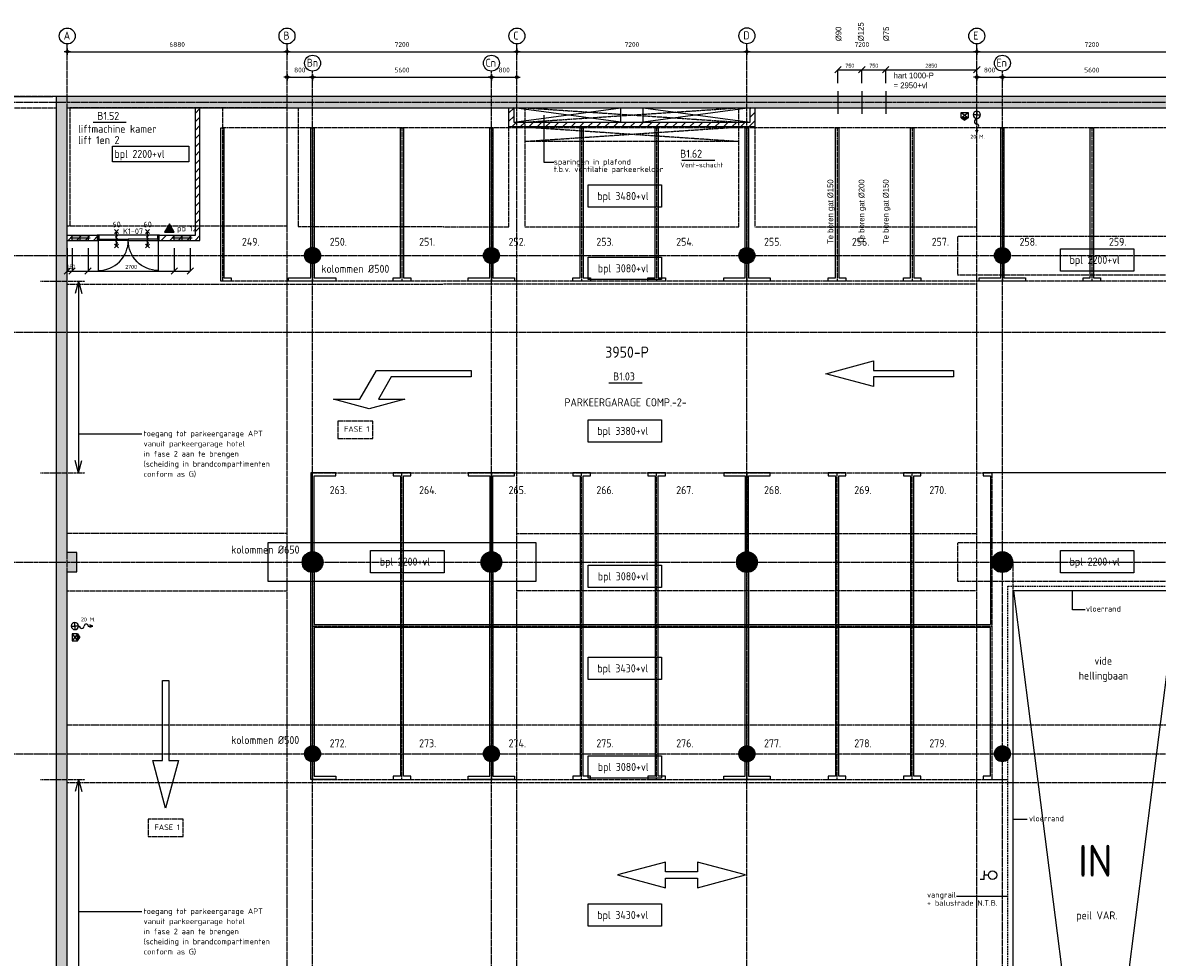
# Model space of a CAD drawing. Extents: x 3380 to 143674, y 4709 to 79406.
# Tile 10 of 24: x 23525 to 59054, y 50144 to 79405. Entities that reach past the tile are written whole.
import ezdxf
from ezdxf.enums import TextEntityAlignment as Align

# ---------------------------------------------------------------- set-up
doc = ezdxf.new("R2010")
doc.units = 0
doc.header["$LTSCALE"] = 100
for name, pattern in [('CENTER2', [1.125, 0.75, -0.125, 0.125, -0.125]), ('DASHED', [0.75, 0.5, -0.25]), ('HIDDEN', [0.375, 0.25, -0.125])]:
    doc.linetypes.add(name, pattern=pattern)
doc.layers.get('0').update_dxf_attribs({"linetype": 'CONTINUOUS'})
doc.layers.get('DEFPOINTS').update_dxf_attribs({"linetype": 'CONTINUOUS'})
for name, color, linetype in [('AL------_SPARING', 2, 'CONTINUOUS'), ('BOUWKUNDIG', 11, 'CONTINUOUS'), ('PARKEREN', 8, 'HIDDEN'), ('SPARING', 2, 'CONTINUOUS'), ('STRAMIEN', 7, 'CENTER2'), ('TEKST', 11, 'CONTINUOUS')]:
    doc.layers.add(name, color=color, linetype=linetype)
doc.styles.add('BURO', font='ISO.SHX')
doc.styles.add('BURO-012', font='BUROFONT.shx', dxfattribs={"height": 120})
doc.styles.add('BURO-018', font='BUROFONT.shx', dxfattribs={"height": 180})
doc.styles.add('PIETERS', font='ISO.SHX')
doc.styles.get("Standard").update_dxf_attribs({"font": 'ISO.SHX'})
doc.dimstyles.new('1-50', dxfattribs={"dimscale": 50, "dimtxt": 3, "dimasz": 1, "dimexe": 0, "dimexo": 0, "dimgap": 1, "dimtad": 1, "dimdec": 0, "dimtxsty": 'STANDARD', "dimblk1": 'B-TOD', "dimblk2": 'B-TOD', "dimsah": 1, "dimcen": 0, "dimse1": 1, "dimse2": 1, "dimclrd": 256, "dimclre": 256, "dimclrt": 256, "dimazin": 3, "dimtfac": 1, "dimtdec": 0, "dimtmove": 0, "dimatfit": 3, "dimtolj": 1})
doc.dimstyles.new('DIM100', dxfattribs={"dimscale": 100, "dimtxt": 1.8, "dimasz": 0, "dimexe": 0, "dimexo": 2.5, "dimgap": 1.5, "dimtad": 0, "dimdec": 0, "dimzin": 0, "dimtxsty": 'BURO-018', "dimtsz": 1, "dimcen": -3, "dimazin": 3, "dimtfac": 1, "dimtdec": 0, "dimtofl": 0, "dimtmove": 0, "dimatfit": 3, "dimtvp": 1.055556, "dimtolj": 1, "dimtzin": 0})

# ---------------------------------------------------------------- blocks, each defined once
blk = doc.blocks.new('B-TOD')
for p, q in [((-2, 0), (2, 0)), ((0, -2), (0, 2))]:
    blk.add_line(p, q)
blk.add_circle((0, 0), 0.86)
blk = doc.blocks.new('*D29')
at = {"linetype": 'BYBLOCK'}
blk.add_line((-12532, -102109), (-5752, -102109), dxfattribs=at)
at = {"layer": 'DEFPOINTS', "color": 0, "linetype": 'BYBLOCK'}
for p in [(-12582, -101861), (-5702, -101861), (-5702, -102109)]:
    blk.add_point(p, dxfattribs=at)
at = {"linetype": 'BYBLOCK', "xscale": 50, "yscale": 50, "zscale": 50, "rotation": 180}
blk.add_blockref('B-TOD', (-12582, -102109), dxfattribs=at)
at = {"linetype": 'BYBLOCK', "xscale": 50, "yscale": 50, "zscale": 50}
blk.add_blockref('B-TOD', (-5702, -102109), dxfattribs=at)
at = {"linetype": 'BYBLOCK'}
blk.add_text('6880', height=150, dxfattribs=at).set_placement((-9142, -101959), align=Align.CENTER)
blk = doc.blocks.new('*D37')
at = {"linetype": 'BYBLOCK'}
blk.add_line((8748, -102109), (15848, -102109), dxfattribs=at)
at = {"layer": 'DEFPOINTS', "color": 0, "linetype": 'BYBLOCK'}
for p in [(8698, -101861), (15898, -101861), (15898, -102109)]:
    blk.add_point(p, dxfattribs=at)
at = {"linetype": 'BYBLOCK', "xscale": 50, "yscale": 50, "zscale": 50, "rotation": 180}
blk.add_blockref('B-TOD', (8698, -102109), dxfattribs=at)
at = {"linetype": 'BYBLOCK', "xscale": 50, "yscale": 50, "zscale": 50}
blk.add_blockref('B-TOD', (15898, -102109), dxfattribs=at)
at = {"linetype": 'BYBLOCK'}
blk.add_text('7200', height=150, dxfattribs=at).set_placement((12298, -101959), align=Align.CENTER)
blk = doc.blocks.new('*D38')
at = {"linetype": 'BYBLOCK'}
blk.add_line((1548, -102109), (8648, -102109), dxfattribs=at)
at = {"layer": 'DEFPOINTS', "color": 0, "linetype": 'BYBLOCK'}
for p in [(1498, -101861), (8698, -101861), (8698, -102109)]:
    blk.add_point(p, dxfattribs=at)
at = {"linetype": 'BYBLOCK', "xscale": 50, "yscale": 50, "zscale": 50, "rotation": 180}
blk.add_blockref('B-TOD', (1498, -102109), dxfattribs=at)
at = {"linetype": 'BYBLOCK', "xscale": 50, "yscale": 50, "zscale": 50}
blk.add_blockref('B-TOD', (8698, -102109), dxfattribs=at)
at = {"linetype": 'BYBLOCK'}
blk.add_text('7200', height=150, dxfattribs=at).set_placement((5098, -101959), align=Align.CENTER)
blk = doc.blocks.new('*D39')
at = {"linetype": 'BYBLOCK'}
blk.add_line((-5652, -102109), (1448, -102109), dxfattribs=at)
at = {"layer": 'DEFPOINTS', "color": 0, "linetype": 'BYBLOCK'}
for p in [(-5702, -101861), (1498, -101861), (1498, -102109)]:
    blk.add_point(p, dxfattribs=at)
at = {"linetype": 'BYBLOCK', "xscale": 50, "yscale": 50, "zscale": 50, "rotation": 180}
blk.add_blockref('B-TOD', (-5702, -102109), dxfattribs=at)
at = {"linetype": 'BYBLOCK', "xscale": 50, "yscale": 50, "zscale": 50}
blk.add_blockref('B-TOD', (1498, -102109), dxfattribs=at)
at = {"linetype": 'BYBLOCK'}
blk.add_text('7200', height=150, dxfattribs=at).set_placement((-2102, -101959), align=Align.CENTER)
blk = doc.blocks.new('*D40')
at = {"linetype": 'BYBLOCK'}
blk.add_line((748, -102909), (1448, -102909), dxfattribs=at)
at = {"layer": 'DEFPOINTS', "color": 0, "linetype": 'BYBLOCK'}
for p in [(698, -102630), (1498, -102909), (1498, -103602)]:
    blk.add_point(p, dxfattribs=at)
at = {"linetype": 'BYBLOCK', "xscale": 50, "yscale": 50, "zscale": 50, "rotation": 180}
blk.add_blockref('B-TOD', (698, -102909), dxfattribs=at)
at = {"linetype": 'BYBLOCK', "xscale": 50, "yscale": 50, "zscale": 50}
blk.add_blockref('B-TOD', (1498, -102909), dxfattribs=at)
at = {"linetype": 'BYBLOCK'}
blk.add_text('800', height=150, dxfattribs=at).set_placement((1098, -102759), align=Align.CENTER)
blk = doc.blocks.new('*D41')
at = {"linetype": 'BYBLOCK'}
blk.add_line((-4852, -102909), (648, -102909), dxfattribs=at)
at = {"layer": 'DEFPOINTS', "color": 0, "linetype": 'BYBLOCK'}
for p in [(698, -102630), (698, -102909), (-4902, -104109)]:
    blk.add_point(p, dxfattribs=at)
at = {"linetype": 'BYBLOCK', "xscale": 50, "yscale": 50, "zscale": 50, "rotation": 180}
blk.add_blockref('B-TOD', (-4902, -102909), dxfattribs=at)
at = {"linetype": 'BYBLOCK', "xscale": 50, "yscale": 50, "zscale": 50}
blk.add_blockref('B-TOD', (698, -102909), dxfattribs=at)
at = {"linetype": 'BYBLOCK'}
blk.add_text('5600', height=150, dxfattribs=at).set_placement((-2102, -102759), align=Align.CENTER)
blk = doc.blocks.new('*D42')
at = {"linetype": 'BYBLOCK'}
blk.add_line((-5652, -102909), (-4952, -102909), dxfattribs=at)
at = {"layer": 'DEFPOINTS', "color": 0, "linetype": 'BYBLOCK'}
for p in [(-4902, -102909), (-5702, -104109), (-4902, -104109)]:
    blk.add_point(p, dxfattribs=at)
at = {"linetype": 'BYBLOCK', "xscale": 50, "yscale": 50, "zscale": 50, "rotation": 180}
blk.add_blockref('B-TOD', (-5702, -102909), dxfattribs=at)
at = {"linetype": 'BYBLOCK', "xscale": 50, "yscale": 50, "zscale": 50}
blk.add_blockref('B-TOD', (-4902, -102909), dxfattribs=at)
at = {"linetype": 'BYBLOCK'}
blk.add_text('800', height=150, dxfattribs=at).set_placement((-5302, -102759), align=Align.CENTER)
blk = doc.blocks.new('*D43')
at = {"linetype": 'BYBLOCK'}
blk.add_line((15948, -102109), (23048, -102109), dxfattribs=at)
at = {"layer": 'DEFPOINTS', "color": 0, "linetype": 'BYBLOCK'}
for p in [(15898, -101861), (23098, -101861), (23098, -102109)]:
    blk.add_point(p, dxfattribs=at)
at = {"linetype": 'BYBLOCK', "xscale": 50, "yscale": 50, "zscale": 50, "rotation": 180}
blk.add_blockref('B-TOD', (15898, -102109), dxfattribs=at)
at = {"linetype": 'BYBLOCK', "xscale": 50, "yscale": 50, "zscale": 50}
blk.add_blockref('B-TOD', (23098, -102109), dxfattribs=at)
at = {"linetype": 'BYBLOCK'}
blk.add_text('7200', height=150, dxfattribs=at).set_placement((19498, -101959), align=Align.CENTER)
blk = doc.blocks.new('*D44')
at = {"linetype": 'BYBLOCK'}
blk.add_line((16748, -102909), (22248, -102909), dxfattribs=at)
at = {"layer": 'DEFPOINTS', "color": 0, "linetype": 'BYBLOCK'}
for p in [(22298, -102630), (22298, -102909), (16698, -103302)]:
    blk.add_point(p, dxfattribs=at)
at = {"linetype": 'BYBLOCK', "xscale": 50, "yscale": 50, "zscale": 50, "rotation": 180}
blk.add_blockref('B-TOD', (16698, -102909), dxfattribs=at)
at = {"linetype": 'BYBLOCK', "xscale": 50, "yscale": 50, "zscale": 50}
blk.add_blockref('B-TOD', (22298, -102909), dxfattribs=at)
at = {"linetype": 'BYBLOCK'}
blk.add_text('5600', height=150, dxfattribs=at).set_placement((19498, -102759), align=Align.CENTER)
blk = doc.blocks.new('*D45')
at = {"linetype": 'BYBLOCK'}
blk.add_line((15948, -102909), (16648, -102909), dxfattribs=at)
at = {"layer": 'DEFPOINTS', "color": 0, "linetype": 'BYBLOCK'}
for p in [(16698, -102909), (15898, -103302), (16698, -103302)]:
    blk.add_point(p, dxfattribs=at)
at = {"linetype": 'BYBLOCK', "xscale": 50, "yscale": 50, "zscale": 50, "rotation": 180}
blk.add_blockref('B-TOD', (15898, -102909), dxfattribs=at)
at = {"linetype": 'BYBLOCK', "xscale": 50, "yscale": 50, "zscale": 50}
blk.add_blockref('B-TOD', (16698, -102909), dxfattribs=at)
at = {"linetype": 'BYBLOCK'}
blk.add_text('800', height=150, dxfattribs=at).set_placement((16298, -102759), align=Align.CENTER)
blk = doc.blocks.new('*D107')
at = {"color": 0, "linetype": 'BYBLOCK'}
for p, q in [((24922, 74341), (24922, 73631)), ((25072, 74341), (25072, 73631)), ((24822, 73531), (25022, 73731)), ((24922, 73631), (25072, 73631)), ((24972, 73531), (25172, 73731))]:
    blk.add_line(p, q, dxfattribs=at)
at = {"layer": 'DEFPOINTS', "color": 0, "linetype": 'BYBLOCK'}
for p in [(24922, 74591), (25072, 74591), (25072, 73631)]:
    blk.add_point(p, dxfattribs=at)
at = {"color": 0, "linetype": 'BYBLOCK', "insert": (25036, 73767), "char_height": 120, "attachment_point": 5, "style": 'BURO-012'}
blk.add_mtext('\\A1;150', dxfattribs=at)
blk = doc.blocks.new('*D108')
at = {"color": 0, "linetype": 'BYBLOCK'}
for p, q in [((25072, 74341), (25072, 73631)), ((25572, 74341), (25572, 73631)), ((24972, 73531), (25172, 73731)), ((25072, 73631), (25572, 73631)), ((25472, 73531), (25672, 73731))]:
    blk.add_line(p, q, dxfattribs=at)
at = {"layer": 'DEFPOINTS', "color": 0, "linetype": 'BYBLOCK'}
for p in [(25072, 74591), (25572, 74591), (25572, 73631)]:
    blk.add_point(p, dxfattribs=at)
blk = doc.blocks.new('*D109')
at = {"color": 0, "linetype": 'BYBLOCK'}
for p, q in [((25572, 74341), (25572, 73631)), ((28272, 74341), (28272, 73631)), ((25472, 73531), (25672, 73731)), ((25572, 73631), (28272, 73631)), ((28172, 73531), (28372, 73731))]:
    blk.add_line(p, q, dxfattribs=at)
at = {"layer": 'DEFPOINTS', "color": 0, "linetype": 'BYBLOCK'}
for p in [(25572, 74591), (28272, 74591), (28272, 73631)]:
    blk.add_point(p, dxfattribs=at)
at = {"color": 0, "linetype": 'BYBLOCK', "insert": (26922, 73758), "char_height": 120, "attachment_point": 5, "style": 'BURO-012'}
blk.add_mtext('\\A1;2700', dxfattribs=at)
blk = doc.blocks.new('*D110')
at = {"color": 0, "linetype": 'BYBLOCK'}
for p, q in [((28272, 74341), (28272, 73631)), ((28772, 74341), (28772, 73631)), ((28172, 73531), (28372, 73731)), ((28272, 73631), (28772, 73631)), ((28672, 73531), (28872, 73731))]:
    blk.add_line(p, q, dxfattribs=at)
at = {"layer": 'DEFPOINTS', "color": 0, "linetype": 'BYBLOCK'}
for p in [(28272, 74591), (28772, 74591), (28772, 73631)]:
    blk.add_point(p, dxfattribs=at)
blk = doc.blocks.new('SPAAR2')
at = {"color": 1, "linetype": 'CONTINUOUS'}
for p, q in [((-2.5, 0), (2.5, 0)), ((0, -2.5), (0, 2.5))]:
    blk.add_line(p, q, dxfattribs=at)
at = {"color": 0, "linetype": 'CONTINUOUS'}
for p, q in [((-2, 2), (2, 2)), ((-2, -2), (-2, 2)), ((2, 2), (2, -2)), ((2, -2), (-2, -2))]:
    blk.add_line(p, q, dxfattribs=at)
at = {"color": 0, "linetype": 'CONTINUOUS', "style": 'BURO-018', "flags": 1}
blk.add_attdef('AL_OMS', (0, 0), '', height=1.8, dxfattribs=at)
blk = doc.blocks.new('*D130')
at = {"color": 0, "linetype": 'BYBLOCK'}
for p, q in [((50452, 79832), (50652, 80032)), ((53302, 79832), (53502, 80032)), ((50552, 79510), (50552, 79932)), ((50552, 79932), (53402, 79932)), ((53402, 79510), (53402, 79932))]:
    blk.add_line(p, q, dxfattribs=at)
at = {"layer": 'DEFPOINTS', "color": 0, "linetype": 'BYBLOCK'}
for p in [(53402, 79932), (50552, 79260), (53402, 79260)]:
    blk.add_point(p, dxfattribs=at)
at = {"color": 0, "linetype": 'BYBLOCK', "insert": (51977, 80058), "char_height": 120, "attachment_point": 5, "style": 'BURO-012'}
blk.add_mtext('\\A1;2850', dxfattribs=at)
blk = doc.blocks.new('*D131')
at = {"color": 0, "linetype": 'BYBLOCK'}
for p, q in [((49702, 79832), (49902, 80032)), ((50452, 79832), (50652, 80032)), ((49802, 79510), (49802, 79932)), ((49802, 79932), (50552, 79932)), ((50552, 79510), (50552, 79932))]:
    blk.add_line(p, q, dxfattribs=at)
at = {"layer": 'DEFPOINTS', "color": 0, "linetype": 'BYBLOCK'}
for p in [(50552, 79932), (49802, 79260), (50552, 79260)]:
    blk.add_point(p, dxfattribs=at)
at = {"color": 0, "linetype": 'BYBLOCK', "insert": (50177, 80058), "char_height": 120, "attachment_point": 5, "style": 'BURO-012'}
blk.add_mtext('\\A1;750', dxfattribs=at)
blk = doc.blocks.new('*D132')
at = {"color": 0, "linetype": 'BYBLOCK'}
for p, q in [((48952, 79832), (49152, 80032)), ((49702, 79832), (49902, 80032)), ((49052, 79510), (49052, 79932)), ((49052, 79932), (49802, 79932)), ((49802, 79510), (49802, 79932))]:
    blk.add_line(p, q, dxfattribs=at)
at = {"layer": 'DEFPOINTS', "color": 0, "linetype": 'BYBLOCK'}
for p in [(49802, 79932), (49052, 79260), (49802, 79260)]:
    blk.add_point(p, dxfattribs=at)
at = {"color": 0, "linetype": 'BYBLOCK', "insert": (49427, 80058), "char_height": 120, "attachment_point": 5, "style": 'BURO-012'}
blk.add_mtext('\\A1;750', dxfattribs=at)

msp = doc.modelspace()

# ---------------------------------------------------------------- linework, layer by layer
at = {"linetype": 'CONTINUOUS'}
for p, q in [((49052, 77260), (49052, 76554.1)), ((49802, 77260), (49802, 76554.1)), ((50552, 77260), (50552, 76554.1))]:
    msp.add_line(p, q, dxfattribs=at)
at = {"layer": 'BOUWKUNDIG', "linetype": 'HIDDEN'}
for p, q in [((24572, 77091), (20470.4, 77091)), ((20473.4, 76741), (24572, 76741)), ((32152, 76741), (32152, 73016)), ((38752, 73016), (38752, 76741)), ((39252, 76291), (45952, 76741)), ((39252, 76741), (45952, 76291)), ((39252, 76741), (39252, 73016)), ((45952, 73016), (45952, 76741)), ((46452, 76741), (46452, 73016)), ((39252, 76141), (45952, 75691)), ((39252, 75691), (45952, 76141)), ((39252, 75691), (45952, 75691)), ((36702, 73016), (32152, 73016)), ((36702, 73016), (38752, 73016)), ((39252, 73016), (45952, 73016)), ((46452, 73016), (53402, 73016)), ((24082, 71316), (25469.8, 71316)), ((24922, 71216), (36702, 71216)), ((53402, 71216), (36702, 71216)), ((24082, 65316), (25469.8, 65316)), ((31802, 63416), (24922, 63416)), ((39002, 63416), (53402, 63416)), ((54527, 62516), (54527, 61616)), ((24922, 61616), (31802, 61616)), ((53402, 61616), (39002, 61616)), ((24082, 55716), (25469.8, 55716))]:
    msp.add_line(p, q, dxfattribs=at)
at = {"layer": 'BOUWKUNDIG', "linetype": 'CONTINUOUS'}
for p, q in [((20827.7, 77091), (24472, 77091)), ((110577, 77091), (24572, 77091)), ((24922, 76741), (110227, 76741)), ((24922, 62816), (24922, 76741)), ((28922, 76565.4), (29072, 76715.4)), ((28922, 76300.3), (29072, 76450.3)), ((38752, 76584.3), (38902, 76734.3)), ((38752, 76319.2), (38902, 76469.2)), ((46302, 76709.7), (46333.3, 76741)), ((46302, 76444.5), (46452, 76594.5)), ((52913.6, 76422.6), (53134.1, 76591.4)), ((52913.6, 76422.6), (52913.9, 76591.4)), ((52913.6, 76422.6), (53023.9, 76351.1)), ((53134.1, 76422.6), (52913.6, 76422.6)), ((52913.9, 76591.4), (53134.1, 76422.6)), ((52913.9, 76591.4), (53134.1, 76591.4)), ((53134.2, 76422.6), (53023.9, 76351.1)), ((53134.1, 76591.4), (53134.1, 76422.6)), ((28922, 76035.1), (29072, 76185.1)), ((38839, 76141), (38989, 76291)), ((39104.2, 76141), (39254.2, 76291)), ((39369.3, 76141), (39519.3, 76291)), ((39634.5, 76141), (39784.5, 76291)), ((39899.7, 76141), (40049.7, 76291)), ((40164.8, 76141), (40314.8, 76291)), ((40430, 76141), (40580, 76291)), ((40695.2, 76141), (40845.2, 76291)), ((40960.3, 76141), (41110.3, 76291)), ((41225.5, 76141), (41375.5, 76291)), ((41490.7, 76141), (41640.7, 76291)), ((41755.8, 76141), (41905.8, 76291)), ((42021, 76141), (42171, 76291)), ((42286.2, 76141), (42436.2, 76291)), ((42551.3, 76141), (42701.3, 76291)), ((42816.5, 76141), (42966.5, 76291)), ((43081.6, 76141), (43231.6, 76291)), ((43346.8, 76141), (43496.8, 76291)), ((43612, 76141), (43762, 76291)), ((43877.1, 76141), (44027.1, 76291)), ((44142.3, 76141), (44292.3, 76291)), ((44407.5, 76141), (44557.5, 76291)), ((44672.6, 76141), (44822.6, 76291)), ((44937.8, 76141), (45087.8, 76291)), ((45203, 76141), (45353, 76291)), ((45468.1, 76141), (45618.1, 76291)), ((45733.3, 76141), (45883.3, 76291)), ((45998.5, 76141), (46148.5, 76291)), ((46263.6, 76141), (46452, 76329.4)), ((28922, 75769.9), (29072, 75919.9)), ((28922, 75504.8), (29072, 75654.8)), ((28922, 75239.6), (29072, 75389.6)), ((28922, 74974.4), (29072, 75124.4)), ((28922, 74709.3), (29072, 74859.3)), ((28922, 74444.1), (29072, 74594.1)), ((28922, 74178.9), (29072, 74328.9)), ((28922, 73913.8), (29072, 74063.8)), ((28922, 73648.6), (29072, 73798.6)), ((28922, 73383.4), (29072, 73533.4)), ((28922, 73118.3), (29072, 73268.3)), ((28922, 72853.1), (29072, 73003.1)), ((24947.6, 72591), (25097.6, 72741)), ((25212.7, 72591), (25362.7, 72741)), ((25477.9, 72591), (25627.9, 72741)), ((25743.1, 72591), (25871.8, 72719.8)), ((25871.8, 72614.5), (25848.4, 72591)), ((25871.8, 72591), (25871.8, 72741)), ((27864.4, 72591), (28014.4, 72741)), ((28129.6, 72591), (28279.6, 72741)), ((28394.7, 72591), (28544.7, 72741)), ((28659.9, 72591), (28809.9, 72741)), ((28925, 72591), (29072, 72738)), ((25222, 62816), (24922, 62816)), ((25222, 62216), (25222, 62816)), ((24922, 41216), (24922, 62216)), ((24922, 62216), (25222, 62216)), ((59790.5, 61616), (54527, 61616)), ((54527, 61616), (54527, 40916)), ((57123.5, 41616), (54559.1, 61616)), ((57123.5, 41616), (59687.9, 61616)), ((25242.9, 60271.1), (25074.2, 60050.7)), ((25242.9, 60271.1), (25074.2, 60270.8)), ((25074.2, 60270.8), (25242.9, 60050.7)), ((25074.2, 60270.8), (25074.2, 60050.7)), ((25074.2, 60050.7), (25242.9, 60050.7)), ((25242.9, 60271.1), (25314.4, 60160.8)), ((25242.9, 60050.7), (25242.9, 60271.1)), ((25242.9, 60050.5), (25314.4, 60160.8)), ((53634.1, 52851.9), (53634.1, 52716)), ((53634.1, 52580.1), (53634.1, 52716)), ((53762.7, 52716), (53634.1, 52716)), ((53634.1, 52580.1), (53505.4, 52580.1))]:
    msp.add_line(p, q, dxfattribs=at)
at = {"layer": 'BOUWKUNDIG'}
for p, q in [((42252, 76291), (38902, 76741)), ((38902, 76291), (42252, 76741)), ((42252, 76291), (42252, 76741)), ((42952, 76741), (46302, 76291)), ((46302, 76741), (42952, 76291)), ((42952, 76291), (42952, 76741)), ((53402, 76410.6), (53402, 76382.3)), ((53364.5, 76055.8), (53402, 75963.9)), ((53402, 76107.3), (53402, 75963.9)), ((53402, 75963.9), (53439.5, 76055.8)), ((25895.8, 72644), (25886.8, 72626)), ((25886.8, 72644), (25895.8, 72626)), ((27751.8, 72752), (25911.8, 72752)), ((25911.8, 72631), (26831.8, 72631)), ((27751.8, 72631), (26831.8, 72631)), ((27767.8, 72644), (27776.8, 72626)), ((27776.8, 72644), (27767.8, 72626)), ((39602, 63116), (31202, 63116)), ((31202, 63116), (31202, 61916)), ((39602, 61916), (39602, 63116)), ((31202, 61916), (39602, 61916)), ((25272.3, 60516), (25300.6, 60516)), ((25575.6, 60516), (25719, 60516)), ((25719, 60516), (25627.1, 60553.5)), ((25627.1, 60478.5), (25719, 60516))]:
    msp.add_line(p, q, dxfattribs=at)
at = {"layer": 'BOUWKUNDIG', "linetype": 'DASHED'}
for p, q in [((54377, 61766), (59737.8, 61766)), ((54377, 56694.5), (54377, 61766)), ((54377, 49094.5), (54377, 56337.5))]:
    msp.add_line(p, q, dxfattribs=at)
at = {"layer": 'BOUWKUNDIG', "linetype": 'CONTINUOUS'}
for points in [[(24572, 77091), (24572, 41216), (24402, 41216), (24402, 40616), (25222, 40616), (25222, 41216), (24922, 41216)], [(27791.5, 72591), (29072, 72591), (29072, 76741), (28922, 76741), (28922, 72741), (27791.5, 72741), (27791.5, 72591)], [(46452, 76741), (46452, 76141), (38752, 76141), (38752, 76741)], [(38902, 76741), (38902, 76291), (46302, 76291), (46302, 76741)], [(24922, 72591), (25871.8, 72591), (25871.8, 72741), (24922, 72741)]]:
    msp.add_lwpolyline(points, dxfattribs=at)
at = {"layer": 'BOUWKUNDIG', "linetype": 'HIDDEN'}
for points in [[(24922, 73041), (31802, 73041), (31802, 76741), (25002, 76741), (25002, 73041)], [(24922, 55616), (83102, 55616), (83102, 57416), (24922, 57416)]]:
    msp.add_lwpolyline(points, dxfattribs=at)
at = {"layer": 'BOUWKUNDIG'}
for points in [[(53402, 76410.6), (53402, 76523.1), (53289.5, 76523.1, 0.4142136)], [(53514.5, 76523.1, 0.4142136), (53402, 76635.6), (53402, 76523.1)], [(25159.8, 60628.5, 0.4142136), (25047.3, 60516), (25159.8, 60516)], [(25272.3, 60516), (25159.8, 60516), (25159.8, 60403.5, 0.4142136)]]:
    msp.add_lwpolyline(points, format="xyb", close=True, dxfattribs=at)
at = {"layer": 'BOUWKUNDIG', "linetype": 'CONTINUOUS', "elevation": 310.7}
msp.add_lwpolyline([(27970.6, 72844.8), (28272.2, 72844.8), (28121.4, 73106)], close=True, dxfattribs=at)
at = {"layer": 'BOUWKUNDIG'}
for points in [[(25853.8, 72742), (25851.8, 72742), (25851.8, 72752), (25911.8, 72752), (25911.8, 72631), (25895.8, 72631), (25895.8, 72644), (25886.8, 72644), (25886.8, 72581), (25851.8, 72581), (25851.8, 72591), (25853.8, 72591), (25853.8, 72583), (25884.8, 72583), (25884.8, 72646), (25897.8, 72646), (25897.8, 72633), (25909.8, 72633), (25909.8, 72750), (25853.8, 72750)], [(26831.8, 72586), (25891.8, 72586), (25891.8, 72626), (25986.1, 72626), (26831.8, 72626)], [(26831.8, 72586), (27771.8, 72586), (27771.8, 72626), (27641.9, 72626), (26831.8, 72626)], [(27809.8, 72742), (27811.8, 72742), (27811.8, 72752), (27751.8, 72752), (27751.8, 72631), (27767.8, 72631), (27767.8, 72644), (27776.8, 72644), (27776.8, 72581), (27811.8, 72581), (27811.8, 72591), (27809.8, 72591), (27809.8, 72583), (27778.8, 72583), (27778.8, 72646), (27765.8, 72646), (27765.8, 72633), (27753.8, 72633), (27753.8, 72750), (27809.8, 72750)]]:
    msp.add_lwpolyline(points, close=True, dxfattribs=at)
for points in [[(25886.8, 72644), (25895.8, 72644), (25895.8, 72626), (25886.8, 72626), (25886.8, 72644)], [(27776.8, 72644), (27767.8, 72644), (27767.8, 72626), (27776.8, 72626), (27776.8, 72644)]]:
    msp.add_lwpolyline(points, dxfattribs=at)
for points in [[(25891.8, 72586), (25891.8, 71646, 0.4142136), (26831.8, 72586)], [(27771.8, 72586), (27771.8, 71646, -0.4142136), (26831.8, 72586)]]:
    msp.add_lwpolyline(points, format="xyb", dxfattribs=at)
at = {"layer": 'BOUWKUNDIG', "linetype": 'HIDDEN'}
for points in [[(52802, 71516), (61202, 71516), (61202, 72716), (52802, 72716)], [(52802, 61916), (61202, 61916), (61202, 63116), (52802, 63116)]]:
    msp.add_lwpolyline(points, close=True, dxfattribs=at)
at = {"layer": 'BOUWKUNDIG', "linetype": 'CONTINUOUS'}
for points in [[(32477, 72116, 250, 250, 1), (32727, 72116, 250, 250, 1)], [(38077, 72116, 250, 250, 1), (38327, 72116, 250, 250, 1)], [(46077, 72116, 250, 250, 1), (46327, 72116, 250, 250, 1)], [(54077, 72116, 250, 250, 1), (54327, 72116, 250, 250, 1)], [(32439.5, 62516, 325, 325, 1), (32764.5, 62516, 325, 325, 1)], [(38039.5, 62516, 325, 325, 1), (38364.5, 62516, 325, 325, 1)], [(46039.5, 62516, 325, 325, 1), (46364.5, 62516, 325, 325, 1)], [(54039.5, 62516, 325, 325, 1), (54364.5, 62516, 325, 325, 1)], [(32477, 56516, 250, 250, 1), (32727, 56516, 250, 250, 1)], [(38077, 56516, 250, 250, 1), (38327, 56516, 250, 250, 1)], [(46077, 56516, 250, 250, 1), (46327, 56516, 250, 250, 1)], [(54077, 56516, 250, 250, 1), (54327, 56516, 250, 250, 1)]]:
    msp.add_lwpolyline(points, format="xyseb", close=True, dxfattribs=at)
for centre, radius in [((32602, 72116), 250), ((38202, 72116), 250), ((46202, 72116), 250), ((54202, 72116), 250), ((32602, 62516), 325), ((38202, 62516), 325), ((46202, 62516), 325), ((54202, 62516), 325), ((32602, 56516), 250), ((38202, 56516), 250), ((46202, 56516), 250), ((54202, 56516), 250), ((53894, 52716), 131.2)]:
    msp.add_circle(centre, radius, dxfattribs=at)
at = {"layer": 'BOUWKUNDIG'}
for centre, radius, start, end in [((53402, 76523.1), 112.5, 90, 180), ((53402, 76523.1), 112.5, 270, 0), ((53402, 76307.3), 75, 90, 270), ((53402, 76169.8), 62.5, 270, 90), ((25159.8, 60516), 112.5, 180, 270), ((25159.8, 60516), 112.5, 0, 90), ((25375.6, 60516), 75, 180, 0), ((25513.1, 60516), 62.5, 0, 180)]:
    msp.add_arc(centre, radius, start, end, dxfattribs=at)
at = {"layer": 'BOUWKUNDIG', "linetype": 'CONTINUOUS'}
for points in [[(24572, 77091), (24572, 76741), (110577, 77091), (110577, 76741)], [(24922, 76741), (24572, 76741), (24922, 41215.8), (24572, 41215.8)], [(53023.9, 76351.1), (53023.9, 76422.6), (52968.8, 76386.9), (52913.8, 76422.6)], [(53023.9, 76351.1), (53023.9, 76422.6), (53079.1, 76386.9), (53134.1, 76422.6)], [(27970.6, 72844.8, 310.7), (28121.4, 73106, 310.7), (28272.2, 72844.8, 310.7), (28121.4, 73106, 310.7)], [(24922, 62816), (25222, 62816), (24922, 62216), (25222, 62216)], [(25314.4, 60160.8), (25242.9, 60160.8), (25278.7, 60216), (25242.9, 60270.9)], [(25314.4, 60160.8), (25242.9, 60160.8), (25278.7, 60105.7), (25242.9, 60050.7)]]:
    msp.add_solid(points, dxfattribs=at)
at = {"layer": 'PARKEREN'}
for p, q in [((29777, 76741), (29777, 71316)), ((67727, 76116), (29777, 76116)), ((32602, 76116), (32602, 72366)), ((35402, 76116), (35402, 71316)), ((38202, 76116), (38202, 72366)), ((41027, 76116), (41027, 71316)), ((43377, 76116), (43377, 71316)), ((46202, 76116), (46202, 72366)), ((49027, 76116), (49027, 71316)), ((51377, 76116), (51377, 71316)), ((54202, 76116), (54202, 72366)), ((57002, 76116), (57002, 71316)), ((32602, 71866), (32602, 71316)), ((38202, 71866), (38202, 71316)), ((46202, 71866), (46202, 71316)), ((54202, 71866), (54202, 71316)), ((67727, 71316), (29777, 71316)), ((32602, 65316), (53877, 65316)), ((32602, 62841), (32602, 65316)), ((38202, 62841), (38202, 65316)), ((46202, 62841), (46202, 65316)), ((53877, 65316), (53877, 55716)), ((32602, 62191), (32602, 56766)), ((32602, 60516), (53877, 60516)), ((32602, 56266), (32602, 55716)), ((38202, 56266), (38202, 55716)), ((46202, 56266), (46202, 55716)), ((32602, 55716), (53877, 55716))]:
    msp.add_line(p, q, dxfattribs=at)
at = {"layer": 'PARKEREN', "linetype": 'CONTINUOUS'}
for p, q in [((29727, 71316), (29727, 76116)), ((29727, 76116), (29827, 76116)), ((29827, 76116), (29827, 71416)), ((24922, 71316), (24922, 71416)), ((29827, 71416), (30052, 71416)), ((30052, 71416), (30052, 71316)), ((30052, 71316), (29727, 71316)), ((63202, 65316), (53602, 65316)), ((53602, 65316), (53602, 65216)), ((53602, 65216), (53827, 65216)), ((53827, 65216), (53827, 60566)), ((32552, 56760.9), (32552, 62194.9)), ((38152, 56760.9), (38152, 62194.9)), ((38252, 62194.9), (38252, 56760.9)), ((46152, 56760.9), (46152, 62194.9)), ((46252, 62194.9), (46252, 56760.9)), ((38202, 56266), (38202, 56041)), ((53602, 55816), (53602, 55716)), ((53827, 55816), (53602, 55816)), ((53602, 55716), (54377, 55716))]:
    msp.add_line(p, q, dxfattribs=at)
at = {"layer": 'PARKEREN', "linetype": 'HIDDEN'}
for p, q in [((32602, 71867.7), (32602, 71741)), ((38202, 71867.7), (38202, 71741)), ((38202, 71867.7), (38202, 71741)), ((46202, 71867.7), (46202, 71741)), ((54202, 71867.7), (54202, 71741)), ((38202, 65316), (38202, 62841)), ((46202, 65316), (46202, 62841)), ((38202, 62191), (38202, 56766)), ((46202, 62191), (46202, 56766))]:
    msp.add_line(p, q, dxfattribs=at)
at = {"layer": 'PARKEREN', "linetype": 'CONTINUOUS'}
for points in [[(32552, 72360.9), (32552, 76116), (32652, 76116), (32652, 72360.9)], [(38152, 72360.9), (38152, 76116), (38252, 76116), (38252, 72360.9)], [(46152, 72360.9), (46152, 76116), (46252, 76116), (46252, 72360.9)], [(54152, 72360.9), (54152, 76116), (54252, 76116), (54252, 72360.9)], [(32652, 71871.1), (32652, 71416), (33327, 71416), (33327, 71316), (31852, 71316), (31852, 71416), (32552, 71416), (32552, 71871.1)], [(38252, 71871.1), (38252, 71416), (38927, 71416), (38927, 71316), (37477, 71316), (37477, 71416), (38152, 71416), (38152, 71871.1)], [(46252, 71871.1), (46252, 71416), (46927, 71416), (46927, 71316), (45477, 71316), (45477, 71416), (46152, 71416), (46152, 71871.1)], [(54252, 71871.1), (54252, 71416), (54927, 71416), (54927, 71316), (53477, 71316), (53477, 71416), (54152, 71416), (54152, 71871.1)], [(32652, 62837.1), (32652, 65216), (33327, 65216), (33327, 65316), (32552, 65316), (32552, 62837.1)], [(38252, 62837.1), (38252, 65216), (38927, 65216), (38927, 65316), (37477, 65316), (37477, 65216), (38152, 65216), (38152, 62837.1)], [(46252, 62837.1), (46252, 65216), (46927, 65216), (46927, 65316), (45477, 65316), (45477, 65216), (46152, 65216), (46152, 62837.1)], [(32652, 62194.9), (32652, 60566), (53827, 60566)], [(53827, 55816), (53827, 60466), (32652, 60466), (32652, 56760.9)], [(32652, 56271.1), (32652, 55816), (33327, 55816), (33327, 55716), (32552, 55716), (32552, 56271.1)], [(38252, 56271.1), (38252, 55816), (38927, 55816), (38927, 55716), (37477, 55716), (37477, 55816), (38152, 55816), (38152, 56271.1)], [(46252, 56271.1), (46252, 55816), (46927, 55816), (46927, 55716), (45477, 55716), (45477, 55816), (46152, 55816), (46152, 56271.1)]]:
    msp.add_lwpolyline(points, dxfattribs=at)
for points in [[(35127, 71416), (35352, 71416), (35352, 76116), (35452, 76116), (35452, 71416), (35677, 71416), (35677, 71316), (35127, 71316)], [(40752, 71416), (40977, 71416), (40977, 76116), (41077, 76116), (41077, 71416), (41302, 71416), (41302, 71316), (40752, 71316)], [(43102, 71416), (43327, 71416), (43327, 76116), (43427, 76116), (43427, 71416), (43652, 71416), (43652, 71316), (43102, 71316)], [(48752, 71416), (48977, 71416), (48977, 76116), (49077, 76116), (49077, 71416), (49302, 71416), (49302, 71316), (48752, 71316)], [(51102, 71416), (51327, 71416), (51327, 76116), (51427, 76116), (51427, 71416), (51652, 71416), (51652, 71316), (51102, 71316)], [(56727, 71416), (56952, 71416), (56952, 76116), (57052, 76116), (57052, 71416), (57277, 71416), (57277, 71316), (56727, 71316)], [(52670.2, 68513.4), (52670.2, 68313.4), (50170.2, 68313.4), (50170.2, 68011.4), (48670.2, 68413.4), (50170.2, 68815.3), (50170.2, 68513.4)], [(35452, 60516), (35452, 65216), (35677, 65216), (35677, 65316), (35127, 65316), (35127, 65216), (35352, 65216), (35352, 60516), (35352, 55816), (35127, 55816), (35127, 55716), (35677, 55716), (35677, 55816), (35452, 55816)], [(35452, 60516), (35452, 65216), (35677, 65216), (35677, 65316), (35127, 65316), (35127, 65216), (35352, 65216), (35352, 60516), (35352, 55816), (35127, 55816), (35127, 55716), (35677, 55716), (35677, 55816), (35452, 55816)], [(41077, 60516), (41077, 65216), (41302, 65216), (41302, 65316), (40752, 65316), (40752, 65216), (40977, 65216), (40977, 60516), (40977, 55816), (40752, 55816), (40752, 55716), (41302, 55716), (41302, 55816), (41077, 55816)], [(43427, 60516), (43427, 65216), (43652, 65216), (43652, 65316), (43102, 65316), (43102, 65216), (43327, 65216), (43327, 60516), (43327, 55816), (43102, 55816), (43102, 55716), (43652, 55716), (43652, 55816), (43427, 55816)], [(49077, 60516), (49077, 65216), (49302, 65216), (49302, 65316), (48752, 65316), (48752, 65216), (48977, 65216), (48977, 60516), (48977, 55816), (48752, 55816), (48752, 55716), (49302, 55716), (49302, 55816), (49077, 55816)], [(51427, 60516), (51427, 65216), (51652, 65216), (51652, 65316), (51102, 65316), (51102, 65216), (51327, 65216), (51327, 60516), (51327, 55816), (51102, 55816), (51102, 55716), (51652, 55716), (51652, 55816), (51427, 55816)], [(44654.8, 52625.1), (44654.8, 52323.2), (46154.8, 52725.1), (44654.8, 53127), (44654.8, 52825.1), (43654.8, 52825.1), (43654.8, 53127), (42154.8, 52725.1), (43654.8, 52323.2), (43654.8, 52625.1)]]:
    msp.add_lwpolyline(points, close=True, dxfattribs=at)
at = {"layer": 'PARKEREN', "linetype": 'BYBLOCK'}
msp.add_lwpolyline([(35067.4, 68313.2), (34663.3, 67613.4), (35494.3, 67613.4), (34374.6, 67313.4), (33255, 67613.4), (34086, 67613.4), (34605.6, 68513.4), (37567.4, 68513.4), (37567.4, 68313.4), (35067.4, 68313.4)], dxfattribs=at)
at = {"layer": 'PARKEREN'}
for points in [[(33388.6, 66392.2), (34490.7, 66392.2), (34490.7, 66933), (33388.6, 66933), (33388.6, 66392.2)], [(27452.7, 53925.1), (28554.7, 53925.1), (28554.7, 54465.9), (27452.7, 54465.9), (27452.7, 53925.1)]]:
    msp.add_lwpolyline(points, close=True, dxfattribs=at)
for points in [[(35402, 55716), (35402, 60516), (35402, 65316)], [(35402, 55716), (35402, 60516), (35402, 65316)], [(41027, 55716), (41027, 60516), (41027, 65316)], [(43377, 55716), (43377, 60516), (43377, 65316)], [(49027, 55716), (49027, 60516), (49027, 65316)], [(51377, 55716), (51377, 60516), (51377, 65316)]]:
    msp.add_lwpolyline(points, dxfattribs=at)
at = {"layer": 'PARKEREN', "linetype": 'BYBLOCK'}
msp.add_lwpolyline([(27900.7, 58809.1), (28100.7, 58809.1), (28100.7, 56309.1), (28402.7, 56309.1), (28000.7, 54809.1), (27598.8, 56309.1), (27900.7, 56309.1)], close=True, dxfattribs=at)
at = {"layer": 'PARKEREN'}
for centre in [(32602, 72116), (46202, 56516)]:
    msp.add_circle(centre, 250, dxfattribs=at)
at = {"layer": 'PARKEREN', "linetype": 'CONTINUOUS'}
msp.add_circle((32602, 62516), 325, dxfattribs=at)
at = {"layer": 'STRAMIEN'}
for p, q in [((24922, 7254.8), (24922, 78738.2)), ((31802, 7254.8), (31802, 78738.2)), ((39002, 7254.8), (39002, 78745)), ((46202, 7254.8), (46202, 78745)), ((53402, 7254.8), (53402, 78738.2)), ((32602, 8310.9), (32602, 77888.2)), ((38202, 8310.9), (38202, 77888.2)), ((54202, 8310.9), (54202, 77888.2)), ((3879.5, 76916), (112910.2, 76916)), ((5117.3, 72116), (111712.6, 72116)), ((5117.3, 69716), (111712.6, 69716)), ((3879.5, 62516), (112910.2, 62516)), ((5117.3, 56516), (141976.2, 56516))]:
    msp.add_line(p, q, dxfattribs=at)
at = {"layer": 'STRAMIEN', "linetype": 'CONTINUOUS'}
for centre in [(24922, 78988.2), (31802, 78988.2), (39002, 78988.2), (46202, 78995), (53402, 78988.2), (32602, 78138.2), (38202, 78138.2), (54202, 78138.2)]:
    msp.add_circle(centre, 250, dxfattribs=at)
at = {"layer": 'TEKST'}
for p, q in [((39852.2, 75032), (39852.2, 76512.3)), ((26332.5, 75544.7), (28732.1, 75544.7)), ((26332.5, 75044.7), (26332.5, 75544.7)), ((28732.1, 75544.7), (28732.1, 75044.7)), ((28732.1, 75044.7), (26332.5, 75044.7)), ((40154.2, 75032), (39852.2, 75032)), ((41229.5, 74327.3), (43529.1, 74327.3)), ((41229.5, 73627.2), (41229.5, 74327.3)), ((43529.1, 74327.3), (43529.1, 73627.2)), ((43529.1, 73627.2), (41229.5, 73627.2)), ((26402.8, 72930.3), (26522.8, 72810.3)), ((26522.8, 72930.3), (26402.8, 72810.3)), ((26462.8, 72412.7), (26462.8, 72870.3)), ((27375.2, 72930.3), (27495.2, 72810.3)), ((27495.2, 72930.3), (27375.2, 72810.3)), ((27435.2, 72412.7), (27435.2, 72870.3)), ((26432.8, 72816.9), (26492.8, 72756.9)), ((26432.8, 72696.9), (26492.8, 72756.9)), ((26432.8, 72696.9), (26492.8, 72636.9)), ((26432.8, 72576.9), (26492.8, 72636.9)), ((26432.8, 72576.9), (26492.8, 72516.9)), ((26432.8, 72456.9), (26492.8, 72516.9)), ((27405.2, 72816.9), (27465.2, 72756.9)), ((27405.2, 72696.9), (27465.2, 72756.9)), ((27405.2, 72696.9), (27465.2, 72636.9)), ((27405.2, 72576.9), (27465.2, 72636.9)), ((27405.2, 72576.9), (27465.2, 72516.9)), ((27405.2, 72456.9), (27465.2, 72516.9)), ((26522.8, 72352.7), (26402.8, 72472.7)), ((26402.8, 72352.7), (26522.8, 72472.7)), ((27495.2, 72352.7), (27375.2, 72472.7)), ((27375.2, 72352.7), (27495.2, 72472.7)), ((41229.5, 66973.4), (43529.1, 66973.4)), ((41229.5, 66273.4), (41229.5, 66973.4)), ((43529.1, 66973.4), (43529.1, 66273.4)), ((43529.1, 66273.4), (41229.5, 66273.4)), ((41229.5, 59540.1), (43529.1, 59540.1)), ((41229.5, 58840), (41229.5, 59540.1)), ((43529.1, 59540.1), (43529.1, 58840)), ((43529.1, 58840), (41229.5, 58840)), ((41229.5, 51817.9), (43529.1, 51817.9)), ((41229.5, 51117.8), (41229.5, 51817.9)), ((43529.1, 51817.9), (43529.1, 51117.8)), ((43529.1, 51117.8), (41229.5, 51117.8))]:
    msp.add_line(p, q, dxfattribs=at)
at = {"layer": 'TEKST', "linetype": 'CONTINUOUS'}
for p, q in [((25727.8, 76286.1), (26768.6, 76286.1)), ((44161.3, 75102.5), (45202.1, 75102.5)), ((25269.4, 71316), (25166.1, 70930.7)), ((25269.4, 71316), (25269.4, 65316)), ((25269.4, 71316), (25372.6, 70930.7)), ((41881.5, 68130.2), (42922.3, 68130.2)), ((27254.1, 66518.8), (25269.4, 66518.8)), ((25269.4, 65316), (25166.1, 65701.3)), ((25269.4, 65316), (25372.6, 65701.3)), ((56402.8, 61025.3), (56402.8, 61616)), ((56794, 61025.3), (56402.8, 61025.3)), ((25269.4, 55716), (25166.1, 55330.7)), ((25269.4, 55726), (25269.4, 49726)), ((25269.4, 55716), (25372.6, 55330.7)), ((54979.4, 54459.9), (54527, 54459.9)), ((52769.7, 52055.2), (54377, 52055.2)), ((27254.1, 51564.3), (25269.4, 51564.3))]:
    msp.add_line(p, q, dxfattribs=at)
at = {"layer": 'TEKST'}
for points in [[(56019.1, 72327.5), (58318.7, 72327.5), (58318.7, 71627.4), (56019.1, 71627.4)], [(41229.5, 72063.6), (43529.1, 72063.6), (43529.1, 71363.5), (41229.5, 71363.5)], [(34419.1, 62881.7), (36718.7, 62881.7), (36718.7, 62181.6), (34419.1, 62181.6)], [(56019.1, 62881.7), (58318.7, 62881.7), (58318.7, 62181.6), (56019.1, 62181.6)], [(41229.5, 62421.5), (43529.1, 62421.5), (43529.1, 61721.4), (41229.5, 61721.4)], [(41229.5, 56453), (43529.1, 56453), (43529.1, 55753), (41229.5, 55753)]]:
    msp.add_lwpolyline(points, close=True, dxfattribs=at)

# ---------------------------------------------------------------- block references
at = {"layer": 'AL------_SPARING', "linetype": 'CONTINUOUS', "xscale": 125, "yscale": 37.5, "zscale": 125}
for p in [(25322, 72666), (28522, 72666)]:
    msp.add_blockref('SPAAR2', p, dxfattribs=at)

# ---------------------------------------------------------------- texts
at = {"layer": 'BOUWKUNDIG', "linetype": 'CONTINUOUS', "style": 'PIETERS'}
msp.add_text('pb 12', height=175, dxfattribs=at).set_placement((28362.2, 72874, 310.7))
at = {"layer": 'PARKEREN', "style": 'PIETERS'}
for s, p in [('249.', (30389.5, 72419.7)), ('250.', (33139.5, 72419.7)), ('251.', (35939.5, 72419.7)), ('252.', (38739.5, 72419.7)), ('253.', (41489.5, 72419.7)), ('254.', (43989.5, 72419.7)), ('255.', (46739.5, 72419.7)), ('256.', (49489.5, 72419.7)), ('257.', (51989.5, 72419.7)), ('258.', (54739.5, 72419.7)), ('259.', (57539.5, 72419.7)), ('263.', (33139.5, 64645.9)), ('264.', (35939.5, 64645.9)), ('265.', (38739.5, 64645.9)), ('266.', (41489.5, 64645.9)), ('267.', (43989.5, 64645.9)), ('268.', (46739.5, 64645.9)), ('269.', (49564.5, 64645.9)), ('270.', (51914.5, 64645.9)), ('272.', (33139.5, 56719.7)), ('273.', (35939.5, 56719.7)), ('274.', (38739.5, 56719.7)), ('275.', (41489.5, 56719.7)), ('276.', (43989.5, 56719.7)), ('277.', (46739.5, 56719.7)), ('278.', (49564.5, 56719.7)), ('279.', (51914.5, 56719.7))]:
    msp.add_text(s, height=250, dxfattribs=at).set_placement(p)
at = {"layer": 'PARKEREN', "linetype": 'CONTINUOUS', "style": 'PIETERS'}
for p in [(33588.4, 66595.4), (27652.5, 54128.3)]:
    msp.add_text('FASE 1', height=175, dxfattribs=at).set_placement(p)
at = {"layer": 'PARKEREN', "linetype": 'HIDDEN', "style": 'PIETERS'}
msp.add_text('IN', height=1000, dxfattribs=at).set_placement((56581.6, 52664.6))
at = {"layer": 'SPARING', "color": 1, "linetype": 'CONTINUOUS', "style": 'BURO-018'}
for s, p in [('%%c90', (49160.6, 78827.1)), ('%%c125', (49858.7, 78827.1)), ('%%c75', (50654.3, 78827.1)), ('Te boren gat %%c150', (48906.2, 72478.3)), ('Te boren gat %%c200', (49881.7, 72478.3)), ('Te boren gat %%c150', (50640.3, 72478.3))]:
    msp.add_text(s, height=180, rotation=90, dxfattribs=at).set_placement(p)
for s, p in [('hart 1000-P', (50798.4, 77663)), ('= 2950+vl', (50798.4, 77354.4))]:
    msp.add_text(s, height=180, dxfattribs=at).set_placement(p)
at = {"layer": 'STRAMIEN', "linetype": 'CONTINUOUS', "style": 'BURO'}
for s, p in [('A', (24810.5, 78876.8)), ('B', (31690.5, 78876.8)), ('C', (38890.5, 78876.8)), ('D', (46090.5, 78883.6)), ('E', (53290.5, 78876.8)), ('Bn', (32420.6, 78026.8)), ('Cn', (38020.6, 78026.8)), ('En', (54020.6, 78026.8))]:
    msp.add_text(s, height=250, dxfattribs=at).set_placement(p)
at = {"layer": 'TEKST', "linetype": 'CONTINUOUS', "style": 'PIETERS'}
for s, height, p in [('B1.52', 250, (25859.8, 76361.2)), ('liftmachine kamer', 250, (25259.4, 75957.4)), ('lift 1en 2', 250, (25259.4, 75607.4)), ('20 M.', 125, (53197.4, 75770.6)), ('bpl 2200+vl', 250, (26399.9, 75171.6)), ('B1.62', 250, (44113.2, 75177.6)), ('sparingen in plafond ', 175, (40157, 74963.2)), ('t.b.v. ventilatie parkeerkelder', 175, (40157, 74730.9)), ('bpl 3480+vl', 250, (41519.2, 73853.1)), ('kolommen %%c500', 250, (32875.2, 71575.2)), ('3950-P', 350, (41764.8, 68915.1)), ('B1.03', 250, (42013.5, 68205.3)), ('toegang tot parkeergarage APT', 175, (27310.8, 66454.1)), ('bpl 3380+vl', 250, (41519.2, 66499.2)), ('vanuit parkeergarage hotel', 175, (27310.8, 66137.7)), ('in fase 2 aan te brengen', 175, (27310.8, 65821.2)), ('conform as G)', 175, (27310.8, 65188.4)), ('(scheiding in brandcompartimenten ', 175, (27310.8, 65504.8)), ('kolommen %%c650', 250, (30053.9, 62782.6)), ('vloerrand', 175, (56819.9, 60967)), ('20 M.', 125, (25347, 60658.1)), ('bpl 3430+vl', 250, (41519.2, 59065.9)), ('vide', 250, (57084.6, 59302.3)), ('hellingbaan', 250, (56591.8, 58839.1)), ('kolommen %%c500', 250, (30053.9, 56821.1)), ('vloerrand', 175, (55035.9, 54401.6)), ('vangrail', 175, (51843.5, 52012.6)), ('+ balustrade N.T.B.', 175, (51843.5, 51758.3)), ('toegang tot parkeergarage APT', 175, (27310.8, 51499.6)), ('bpl 3430+vl', 250, (41519.2, 51343.6)), ('peil VAR.', 250, (56516.4, 51331.2)), ('vanuit parkeergarage hotel', 175, (27310.8, 51183.2)), ('in fase 2 aan te brengen', 175, (27310.8, 50866.7)), ('(scheiding in brandcompartimenten ', 175, (27310.8, 50550.3)), ('conform as G)', 175, (27310.8, 50233.9))]:
    msp.add_text(s, height=height, dxfattribs=at).set_placement(p)
at = {"layer": 'TEKST', "linetype": 'BYBLOCK'}
msp.add_text('Vent-schacht', height=150, dxfattribs=at).set_placement((44115.2, 74878.8))
at = {"layer": 'TEKST', "style": 'PIETERS'}
for s, height, p in [('60', 175, (26331.6, 72999.5)), ('60', 175, (27304.1, 72999.5)), ('bpl 2200+vl', 250, (56308.8, 71853.3)), ('bpl 3080+vl', 250, (41534.1, 71589.3)), ('bpl 2200+vl', 250, (34708.8, 62407.5)), ('bpl 2200+vl', 250, (56308.8, 62407.5)), ('bpl 3080+vl', 250, (41534.1, 61947.3)), ('bpl 3080+vl', 250, (41534.1, 55978.8))]:
    msp.add_text(s, height=height, dxfattribs=at).set_placement(p)
at = {"layer": 'TEKST'}
for s, height, p in [('K1-07', 175, (26663.7, 72787.9)), ('PARKEERGARAGE COMP.-2-', 250, (40491.6, 67394.5))]:
    msp.add_text(s, height=height, dxfattribs=at).set_placement(p)

# ---------------------------------------------------------------- dimensions: what is measured, and where the dimension line sits
at = {"layer": 'AL------_SPARING', "color": 1, "linetype": 'CONTINUOUS'}
dim = msp.add_linear_dim(base=(25072, 71631.2), p1=(24922, 72591), p2=(25072, 72591), dimstyle='DIM100', override={"dimtxt": 1.2, "dimgap": 1.2, "dimtxsty": 'BURO-012'}, dxfattribs=at)
dim.commit()
dim.dimension.update_dxf_attribs({"geometry": '*D107', "text_midpoint": (25036.1, 71767.3), "dimtype": 160, "insert": (0, -2000)})
for base, p1, p2, picture, middle in [((25572, 71631.2), (25072, 72591), (25572, 72591), '*D108', (25322, 71631.2)), ((28772, 71631.2), (28272, 72591), (28772, 72591), '*D110', (28522, 71631.2))]:
    dim = msp.add_linear_dim(base=base, p1=p1, p2=p2, text=' ', dimstyle='DIM100', override={"dimtxt": 1.2, "dimgap": 1.2, "dimtxsty": 'BURO-012'}, dxfattribs=at)
    dim.commit()
    dim.dimension.update_dxf_attribs({"geometry": picture, "text_midpoint": middle, "insert": (0, -2000)})
dim = msp.add_linear_dim(base=(28272, 71631.2), p1=(25572, 72591), p2=(28272, 72591), dimstyle='DIM100', override={"dimtxt": 1.2, "dimgap": 1.2, "dimtxsty": 'BURO-012'}, dxfattribs=at)
dim.commit()
dim.dimension.update_dxf_attribs({"geometry": '*D109', "text_midpoint": (26922, 71757.9), "insert": (0, -2000)})
at = {"layer": 'SPARING', "color": 1, "linetype": 'CONTINUOUS'}
for base, p1, p2, picture, middle in [((49802, 77931.7), (49052, 77260), (49802, 77260), '*D132', (49427, 78058.4)), ((50552, 77931.7), (49802, 77260), (50552, 77260), '*D131', (50177, 78058.4)), ((53402, 77931.7), (50552, 77260), (53402, 77260), '*D130', (51977, 78058.4))]:
    dim = msp.add_linear_dim(base=base, p1=p1, p2=p2, dimstyle='DIM100', override={"dimtxt": 1.2, "dimgap": 1.2, "dimtxsty": 'BURO-012'}, dxfattribs=at)
    dim.commit()
    dim.dimension.update_dxf_attribs({"geometry": picture, "text_midpoint": middle, "insert": (0, -2000)})
at = {"layer": 'STRAMIEN', "linetype": 'CONTINUOUS'}
for base, p1, p2, picture, middle in [((31802, 78497.6), (24922, 78745.9), (31802, 78745.9), '*D29', (28362, 78647.6)), ((39002, 78497.6), (31802, 78745.9), (39002, 78745.9), '*D39', (35402, 78647.6)), ((46202, 78497.6), (39002, 78745.9), (46202, 78745.9), '*D38', (42602, 78647.6)), ((53402, 78497.6), (46202, 78745.9), (53402, 78745.9), '*D37', (49802, 78647.6)), ((60602, 78497.6), (53402, 78745.9), (60602, 78745.9), '*D43', (57002, 78647.6))]:
    dim = msp.add_linear_dim(base=base, p1=p1, p2=p2, dimstyle='1-50', dxfattribs=at)
    dim.commit()
    dim.dimension.update_dxf_attribs({"geometry": picture, "text_midpoint": middle, "insert": (37504, 180606.9)})
for base, p1, p2, picture, middle in [((32602, 77698.3), (31802, 76498.1), (32602, 76498.1), '*D42', (32202, 77848.3)), ((38202, 77698.3), (32602, 76498.1), (38202, 77977.1), '*D41', (35402, 77848.3)), ((39002, 77698.3), (38202, 77977.1), (39002, 77004.9), '*D40', (38602, 77848.3)), ((54202, 77698.3), (53402, 77304.9), (54202, 77304.9), '*D45', (53802, 77848.3)), ((59802, 77698.3), (54202, 77304.9), (59802, 77977.1), '*D44', (57002, 77848.3))]:
    dim = msp.add_linear_dim(base=base, p1=p1, p2=p2, dimstyle='1-50', override={"dimclrd": 1}, dxfattribs=at)
    dim.commit()
    dim.dimension.update_dxf_attribs({"geometry": picture, "text_midpoint": middle, "insert": (37504, 180606.9)})

doc.saveas('drawing.dxf')
